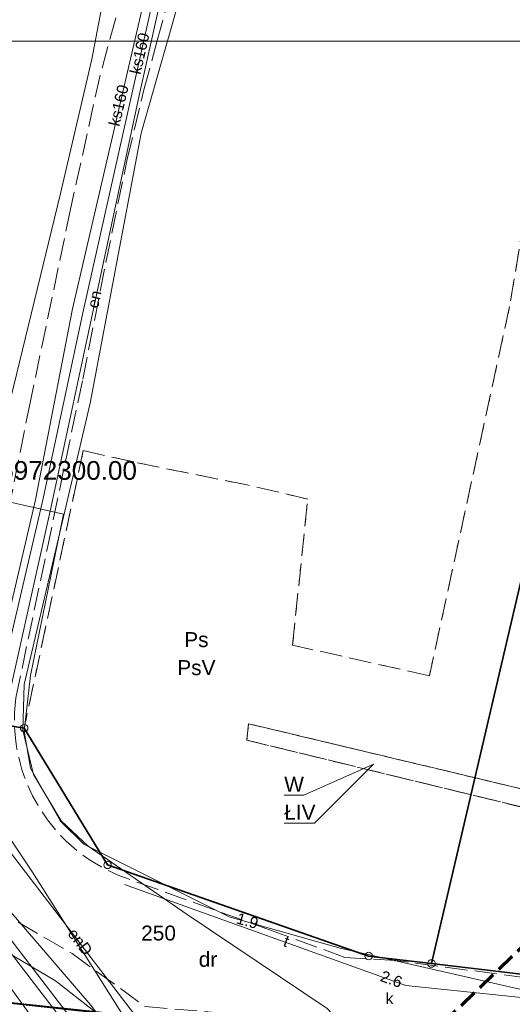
# Model space of a CAD drawing. Extents: x 5459987 to 5506369, y 5959610 to 5991660.
# Tile 34 of 51: x 5462456 to 5462489, y 5972264 to 5972330. Entities that reach past the tile are written whole.
import ezdxf
from ezdxf.enums import TextEntityAlignment as Align

# ---------------------------------------------------------------- set-up
doc = ezdxf.new("R2010")
doc.units = 0
for name, pattern in [('L_0_05', [1.75, 1.25, -0.5]), ('PRZER1-1', [1, 0.5, -0.5]), ('PRZER3-1', [2, 1.5, -0.5])]:
    doc.linetypes.add(name, pattern=pattern)
doc.layers.get('0').update_dxf_attribs({"linetype": 'CONTINUOUS'})
for name, color, linetype, lineweight in [('ARKUSZ', 7, 'CONTINUOUS', 18), ('GEPPGD', 7, 'CONTINUOUS', 18), ('GESDZI', 7, 'CONTINUOUS', 18), ('GESDZI_O', 7, 'CONTINUOUS', 18), ('GSLKOG', 7, 'CONTINUOUS', 35), ('GSSKOA', 7, 'CONTINUOUS', 18), ('GUPPRZ_O', 7, 'CONTINUOUS', 18), ('KRZYZE_2000', 230, 'CONTINUOUS', 18), ('ZAKRES', 3, 'L_0_05', 18)]:
    doc.layers.add(name, color=color, linetype=linetype, lineweight=lineweight)
for name, color, linetype, lineweight, true_color in [('GESKKL', 7, 'CONTINUOUS', 18, 0x24bc24), ('GESKKL_O', 7, 'CONTINUOUS', 18, 0x24bc24), ('GESUZY', 7, 'CONTINUOUS', 18, 0x008000), ('GESUZY_O', 7, 'CONTINUOUS', 18, 0x008000), ('GULEPR', 1, 'CONTINUOUS', 18, 0xff0000), ('GULEPR_O', 1, 'CONTINUOUS', 18, 0xff0000), ('GULKPR', 7, 'CONTINUOUS', 18, 0x803300), ('GULKPR_O', 7, 'CONTINUOUS', 18, 0x803300), ('GULTPR', 7, 'CONTINUOUS', 18, 0xff9100), ('GULTPR_O', 7, 'CONTINUOUS', 18, 0xff9100), ('GULWPR', 5, 'CONTINUOUS', 18, 0x0000ff), ('GUPKSD_O', 7, 'CONTINUOUS', 18, 0x803300)]:
    doc.layers.add(name, color=color, linetype=linetype, lineweight=lineweight, true_color=true_color)
doc.styles.add('Arial', font='arial.ttf')

# ---------------------------------------------------------------- blocks, each defined once
blk = doc.blocks.new('GEPPGD1_1')
at = {"color": 0}
blk.add_lwpolyline([(0, 0.25), (0.077254, 0.237764), (0.146946, 0.202254), (0.202254, 0.146946), (0.237764, 0.077254), (0.25, 0), (0.237764, -0.077254), (0.202254, -0.146946), (0.146946, -0.202254), (0.077254, -0.237764), (0, -0.25), (-0.077254, -0.237764), (-0.146946, -0.202254), (-0.202254, -0.146946), (-0.237764, -0.077254), (-0.25, 0), (-0.237764, 0.077254), (-0.202254, 0.146946), (-0.146946, 0.202254), (-0.077254, 0.237764)], close=True, dxfattribs=at)

msp = doc.modelspace()

# ---------------------------------------------------------------- linework, layer by layer
at = {"layer": 'ARKUSZ', "color": 252, "linetype": 'Continuous', "lineweight": 13, "flags": 128}
msp.add_lwpolyline([(5462335.075, 5972031.828), (5462632.065, 5972031.828), (5462632.065, 5972328.817), (5462335.075, 5972328.817), (5462335.075, 5972031.828)], dxfattribs=at)
at = {"layer": 'GESDZI', "color": 86, "linetype": 'Continuous', "lineweight": 35, "true_color": 0x1a7000, "elevation": 10.22}
for points in [[(5462552.44, 5972302.79), (5462515.07, 5972400), (5462508.3, 5972371.1), (5462501.95, 5972343.96), (5462495.52, 5972316.49), (5462483.95, 5972267.08), (5462501.99, 5972264.94), (5462514.49, 5972273.68)], [(5462479.74, 5972267.58), (5462462.24, 5972273.68), (5462456.65, 5972282.84), (5462449.39, 5972284.06), (5462444.19, 5972278.84), (5462440.49, 5972275.48), (5462446.58, 5972265.43), (5462499.09, 5972259.82), (5462514.49, 5972273.68), (5462501.99, 5972264.94), (5462483.95, 5972267.08)]]:
    msp.add_lwpolyline(points, close=True, dxfattribs=at)
msp.add_lwpolyline([(5462360.98, 5972216.97), (5462484.81, 5972241.37), (5462499.09, 5972259.82), (5462446.58, 5972265.43), (5462440.49, 5972275.48), (5462351.94, 5972288.84)], dxfattribs=at)
at = {"layer": 'GESKKL', "color": 252, "linetype": 'PRZER3-1', "lineweight": 18, "elevation": 10.06}
for points in [[(5462512.871, 5972272.548), (5462511.4, 5972275.42), (5462494.03, 5972276.57), (5462471.58, 5972282.03), (5462471.69, 5972283.13), (5462493.92, 5972277.83), (5462510.86, 5972276.46), (5462490.15, 5972316.86), (5462489.19, 5972311.06), (5462483.81, 5972286.34), (5462474.64, 5972288.39), (5462475.66, 5972298.17), (5462471.59, 5972299.11), (5462463.99, 5972300.65), (5462460.613, 5972301.419), (5462456.65, 5972282.84), (5462462.24, 5972273.68), (5462479.74, 5972267.58), (5462483.95, 5972267.08), (5462501.99, 5972264.94)], [(5462510.86, 5972276.46), (5462493.92, 5972277.83), (5462471.69, 5972283.13), (5462471.58, 5972282.03), (5462494.03, 5972276.57), (5462511.4, 5972275.42), (5462512.83, 5972275.32), (5462552.44, 5972302.79), (5462552.153, 5972303.537), (5462512.83, 5972276.31)]]:
    msp.add_lwpolyline(points, close=True, dxfattribs=at)
at = {"layer": 'GESKKL_O', "color": 252, "linetype": 'Continuous', "lineweight": 13, "elevation": 10.8, "flags": 128}
msp.add_lwpolyline([(5462480.064, 5972280.424), (5462476.101, 5972276.474), (5462474.081, 5972276.474)], dxfattribs=at)
at = {"layer": 'GESUZY', "color": 252, "linetype": 'PRZER1-1', "lineweight": 18, "elevation": 10.08}
for points in [[(5462512.871, 5972272.548), (5462511.4, 5972275.42), (5462494.03, 5972276.57), (5462471.58, 5972282.03), (5462471.69, 5972283.13), (5462493.92, 5972277.83), (5462510.86, 5972276.46), (5462490.15, 5972316.86), (5462489.19, 5972311.06), (5462483.81, 5972286.34), (5462474.64, 5972288.39), (5462475.66, 5972298.17), (5462471.59, 5972299.11), (5462463.99, 5972300.65), (5462460.613, 5972301.419), (5462456.65, 5972282.84), (5462462.24, 5972273.68), (5462479.74, 5972267.58), (5462483.95, 5972267.08), (5462501.99, 5972264.94)], [(5462510.86, 5972276.46), (5462493.92, 5972277.83), (5462471.69, 5972283.13), (5462471.58, 5972282.03), (5462494.03, 5972276.57), (5462511.4, 5972275.42), (5462512.83, 5972275.32), (5462552.44, 5972302.79), (5462552.153, 5972303.537), (5462512.83, 5972276.31)], [(5462514.49, 5972273.68), (5462512.871, 5972272.548), (5462501.99, 5972264.94), (5462483.95, 5972267.08), (5462479.74, 5972267.58), (5462462.24, 5972273.68), (5462456.65, 5972282.84), (5462449.39, 5972284.06), (5462444.19, 5972278.84), (5462440.49, 5972275.48), (5462446.58, 5972265.43), (5462499.09, 5972259.82)]]:
    msp.add_lwpolyline(points, close=True, dxfattribs=at)
msp.add_lwpolyline([(5462351.94, 5972288.84), (5462440.49, 5972275.48), (5462446.58, 5972265.43), (5462499.09, 5972259.82), (5462484.81, 5972241.37), (5462360.98, 5972216.97)], dxfattribs=at)
at = {"layer": 'GESUZY_O', "color": 252, "linetype": 'Continuous', "lineweight": 13, "elevation": 10.8, "flags": 128}
msp.add_lwpolyline([(5462480.064, 5972280.424), (5462475.401, 5972278.349), (5462474.081, 5972278.349)], dxfattribs=at)
at = {"layer": 'GSLKOG', "color": 252, "linetype": 'Continuous', "lineweight": 35, "elevation": 10.18}
msp.add_lwpolyline([(5462484.86, 5972241.64), (5462495.39, 5972255.18), (5462494.23, 5972260.21), (5462446.58, 5972265.43), (5462440.4, 5972275.32)], dxfattribs=at)
at = {"layer": 'GSSKOA', "color": 252, "linetype": 'PRZER3-1', "lineweight": 18, "elevation": 10.18}
msp.add_lwpolyline([(5462510.99, 5972264.79), (5462508.34, 5972264.2), (5462507.19, 5972264.26), (5462500.51, 5972265), (5462492.3, 5972265.86), (5462481.559, 5972267.277), (5462478.147, 5972267.494), (5462473.152, 5972269.318), (5462463.58, 5972272.761, -0.356655), (5462456.098, 5972284.867), (5462458.189, 5972294.82), (5462460.577, 5972306.197), (5462462.125, 5972314.009), (5462463.559, 5972320.921), (5462464.675, 5972325.569), (5462465.543, 5972328.775), (5462467.444, 5972335.673), (5462471.875, 5972350.653), (5462475.544, 5972363.274), (5462480.544, 5972380.005), (5462484.001, 5972391.313), (5462488.466, 5972405.55), (5462486.076, 5972406.409), (5462481.072, 5972401.5)], format="xyb", dxfattribs=at)
for points in [[(5462463.85, 5972334.244), (5462461.739, 5972326.531), (5462459.757, 5972317.565), (5462457.07, 5972304.717), (5462455.508, 5972296.992), (5462450.172, 5972286.173), (5462448.418, 5972277.634), (5462447.974, 5972275.607), (5462447.591, 5972274.848), (5462459.868, 5972267.749), (5462464.75, 5972264.2), (5462469.898, 5972263.763), (5462481.086, 5972262.646), (5462491.86, 5972261.4), (5462495.89, 5972261.1), (5462497.88, 5972260.48), (5462499.01, 5972259.46), (5462499.83, 5972258.19), (5462500.34, 5972257.01), (5462500.44, 5972255.97), (5462500.31, 5972254.96), (5462499.62, 5972253.4), (5462510.99, 5972264.79)], [(5462456.122, 5972236.344), (5462462.033, 5972237.536), (5462463.281, 5972237.787), (5462462.742, 5972241.28), (5462462.57, 5972243.277), (5462463.736, 5972245.029), (5462465.174, 5972245.87), (5462479.453, 5972249.642), (5462480.594, 5972249.939), (5462481.083, 5972250.041), (5462483.077, 5972250.501), (5462483.562, 5972250.648), (5462488.332, 5972251.874), (5462486.652, 5972260.211), (5462486.572, 5972260.395), (5462481.707, 5972259.215), (5462480.593, 5972259.408), (5462480.229, 5972260.245), (5462479.908, 5972261.869), (5462462.715, 5972263.709), (5462446.58, 5972265.43), (5462433.634, 5972274.353), (5462424.681, 5972275.718), (5462415.467, 5972277.078)]]:
    msp.add_lwpolyline(points, dxfattribs=at)
at = {"layer": 'GULEPR', "color": 1, "linetype": 'Continuous', "lineweight": 18, "true_color": 0xff0000, "elevation": 10.14}
for points in [[(5462468.83, 5972345.16), (5462464.35, 5972325.18), (5462458.51, 5972297.87), (5462455, 5972282.22), (5462453.17, 5972273.5), (5462461.11, 5972264.3), (5462467.4, 5972255.77), (5462471.26, 5972250.87), (5462475.48, 5972249.2), (5462478.12, 5972248.66), (5462480.89, 5972256.28), (5462482.04, 5972263.14), (5462493.83, 5972261.18), (5462494.56, 5972261.55), (5462504.27, 5972269.81), (5462513.85, 5972277.78), (5462522.49, 5972284.94), (5462533.64, 5972292.19), (5462543.66, 5972298.78)], [(5462468.83, 5972345.16), (5462464.35, 5972325.18), (5462458.51, 5972297.87), (5462455, 5972282.22), (5462453.17, 5972273.5), (5462461.11, 5972264.3), (5462467.4, 5972255.77), (5462471.26, 5972250.87), (5462475.48, 5972249.2), (5462478.12, 5972248.66), (5462480.89, 5972256.28), (5462482.04, 5972263.14), (5462493.83, 5972261.18), (5462494.56, 5972261.55), (5462504.27, 5972269.81), (5462513.85, 5972277.78), (5462522.49, 5972284.94), (5462533.64, 5972292.19), (5462543.66, 5972298.78)], [(5462475.16, 5972244.59), (5462478.06, 5972247.24), (5462480.42, 5972257.32), (5462478.57, 5972262.35), (5462476.95, 5972264.06), (5462467.57, 5972270.37), (5462460.93, 5972274.93), (5462459.13, 5972276.64), (5462457.27, 5972279.73), (5462456.56, 5972282.69), (5462456.66, 5972285.75), (5462461.07, 5972304.59), (5462464.49, 5972322.67), (5462468.75, 5972337.6)], [(5462475.16, 5972244.59), (5462478.06, 5972247.24), (5462480.42, 5972257.32), (5462478.57, 5972262.35), (5462476.95, 5972264.06), (5462467.57, 5972270.37), (5462460.93, 5972274.93), (5462459.13, 5972276.64), (5462457.27, 5972279.73), (5462456.56, 5972282.69), (5462456.66, 5972285.75), (5462461.07, 5972304.59), (5462464.49, 5972322.67), (5462468.75, 5972337.6)], [(5462462.08, 5972332.31), (5462461.19, 5972327.62), (5462459.08, 5972318.61), (5462455.76, 5972304.95), (5462454.63, 5972298.82), (5462455.21, 5972298.07), (5462459.29, 5972297.15), (5462457.08, 5972286.36), (5462456.65, 5972282.64), (5462457.08, 5972280.16), (5462459.08, 5972276.6), (5462460.65, 5972275.06), (5462470.38, 5972270.21), (5462477.82, 5972268.1), (5462494.57, 5972264.29), (5462503.18, 5972257.54), (5462510.4, 5972252.04), (5462512.55, 5972250.39), (5462521.87, 5972262.5), (5462546.02, 5972277.04)], [(5462462.08, 5972332.31), (5462461.19, 5972327.62), (5462459.08, 5972318.61), (5462455.76, 5972304.95), (5462454.63, 5972298.82), (5462455.21, 5972298.07), (5462459.29, 5972297.15), (5462457.08, 5972286.36), (5462456.65, 5972282.64), (5462457.08, 5972280.16), (5462459.08, 5972276.6), (5462460.65, 5972275.06), (5462470.38, 5972270.21), (5462477.82, 5972268.1), (5462494.57, 5972264.29), (5462503.18, 5972257.54), (5462510.4, 5972252.04), (5462512.55, 5972250.39), (5462521.87, 5972262.5), (5462546.02, 5972277.04)], [(5462470.38, 5972255.4), (5462466.85, 5972259.59), (5462458.76, 5972265.93), (5462443.51, 5972274.91), (5462438.41, 5972277.05), (5462428.18, 5972278.96), (5462405.23, 5972281.73), (5462396.94, 5972281.48), (5462389.66, 5972281.67), (5462378.91, 5972286.13), (5462368.58, 5972289.18), (5462361.58, 5972290.86), (5462352.05, 5972292.39), (5462339.93, 5972292.82), (5462310.1, 5972293.57), (5462273.26, 5972296.8), (5462249.37, 5972299.22), (5462230.12, 5972301.34)], [(5462470.38, 5972255.4), (5462466.85, 5972259.59), (5462458.76, 5972265.93), (5462443.51, 5972274.91), (5462438.41, 5972277.05), (5462428.18, 5972278.96), (5462405.23, 5972281.73), (5462396.94, 5972281.48), (5462389.66, 5972281.67), (5462378.91, 5972286.13), (5462368.58, 5972289.18), (5462361.58, 5972290.86), (5462352.05, 5972292.39), (5462339.93, 5972292.82), (5462310.1, 5972293.57), (5462273.26, 5972296.8), (5462249.37, 5972299.22), (5462230.12, 5972301.34)], [(5462445.843, 5972298.942), (5462446.827, 5972291.552), (5462451.088, 5972286.436), (5462453.532, 5972277.358), (5462470.38, 5972255.4)], [(5462445.843, 5972298.942), (5462446.827, 5972291.552), (5462451.088, 5972286.436), (5462453.532, 5972277.358), (5462470.38, 5972255.4)]]:
    msp.add_lwpolyline(points, dxfattribs=at)
at = {"layer": 'GULKPR', "linetype": 'Continuous', "lineweight": 18, "elevation": 10.14}
for points in [[(5462469.86, 5972249.44), (5462451.58, 5972273.2), (5462457.42, 5972298.12), (5462459.9, 5972310.9), (5462467.92, 5972345.43), (5462471.68, 5972358), (5462478.44, 5972380.8), (5462481.58, 5972392.26), (5462478.91, 5972397.8), (5462466.58, 5972401.77), (5462457.1, 5972404.67), (5462445.44, 5972408.04), (5462436.51, 5972411.26), (5462425.61, 5972415.18), (5462418.74, 5972417.87), (5462408.74, 5972424.29), (5462399.65, 5972432.95)], [(5462400.05, 5972433.44), (5462409.01, 5972424.7), (5462418.99, 5972418.29), (5462425.8, 5972415.71), (5462436.86, 5972411.57), (5462445.69, 5972408.55), (5462457.25, 5972405.11), (5462466.62, 5972402.15), (5462479.19, 5972398.21), (5462481.9, 5972392.34), (5462478.84, 5972380.63), (5462472.09, 5972357.76), (5462468.35, 5972345.31), (5462460.58, 5972310.64), (5462457.92, 5972298.2), (5462452.12, 5972273.39), (5462470.25, 5972249.77)]]:
    msp.add_lwpolyline(points, dxfattribs=at)
at = {"layer": 'GULTPR', "color": 30, "linetype": 'Continuous', "lineweight": 18, "true_color": 0xff9100, "elevation": 10.14}
msp.add_lwpolyline([(5462500.3, 5972263.73), (5462482.24, 5972265.6), (5462463.376, 5972272.374)], dxfattribs=at)
msp.add_lwpolyline([(5462500.3, 5972263.73), (5462482.24, 5972265.6), (5462463.376, 5972272.374)], dxfattribs=at)
at = {"layer": 'GULWPR', "color": 5, "linetype": 'Continuous', "lineweight": 18, "true_color": 0x0000ff, "elevation": 10.14}
for points in [[(5462447.83, 5972287.18), (5462457.22, 5972273.19), (5462465.78, 5972259.66), (5462475.8, 5972244.61)], [(5462468.51, 5972225.12), (5462468.14, 5972225.62), (5462468.145, 5972226.073), (5462468.25, 5972236.58), (5462469.37, 5972245.68), (5462469.24, 5972247.19), (5462468.14, 5972249.27), (5462461.16, 5972257.95), (5462451.23, 5972271.67), (5462450.58, 5972272.94), (5462450.5, 5972274.54), (5462450.876, 5972275.99)]]:
    msp.add_lwpolyline(points, dxfattribs=at)
at = {"layer": 'ZAKRES', "color": 252, "lineweight": 70, "flags": 128}
msp.add_lwpolyline([(5462543.8, 5972311.19), (5462511.46, 5972288.78), (5462481.09, 5972259.6), (5462422.01, 5972247.35), (5462418.13, 5972209.64), (5462389.82, 5972163.08), (5462367.15, 5972078.93), (5462475.94, 5972049.63), (5462481.47, 5972081.94), (5462475.95, 5972139.11), (5462481.03, 5972188.17), (5462517.69, 5972229.73), (5462568.77, 5972278.32)], close=True, dxfattribs=at)

# ---------------------------------------------------------------- block references
at = {"layer": 'GEPPGD', "color": 86, "linetype": 'Continuous', "lineweight": 18, "true_color": 0x1a7000}
for p in [(5462456.65, 5972282.84, 10.24), (5462462.24, 5972273.68, 10.24), (5462479.74, 5972267.58, 10.24), (5462483.95, 5972267.08, 10.24)]:
    msp.add_blockref('GEPPGD1_1', p, dxfattribs=at)

# ---------------------------------------------------------------- texts
at = {"layer": 'GESDZI_O', "color": 86, "linetype": 'Continuous', "lineweight": 0, "true_color": 0x1a7000, "style": 'Arial'}
msp.add_text('250', height=1, dxfattribs=at).set_placement((5462465.659, 5972268.619, 10.8), align=Align.CENTER)
at = {"layer": 'GESKKL_O', "color": 252, "linetype": 'Continuous', "lineweight": 0, "style": 'Arial'}
msp.add_text('PsV', height=1, dxfattribs=at).set_placement((5462468.193, 5972286.385, 10.8), align=Align.CENTER)
msp.add_text('ŁIV', height=1, dxfattribs=at).set_placement((5462474.081, 5972276.704, 10.8))
at = {"layer": 'GESUZY_O', "color": 252, "linetype": 'Continuous', "lineweight": 0, "style": 'Arial'}
for s, p in [('Ps', (5462468.193, 5972288.26, 10.8)), ('dr', (5462468.971, 5972266.863, 10.8))]:
    msp.add_text(s, height=1, dxfattribs=at).set_placement(p, align=Align.CENTER)
msp.add_text('W', height=1, dxfattribs=at).set_placement((5462474.081, 5972278.579, 10.8))
at = {"layer": 'GULEPR_O', "color": 1, "linetype": 'Continuous', "lineweight": 0, "true_color": 0xff0000, "style": 'Arial'}
for s, rotation, p in [('en', 77.92961, (5462461.717, 5972311.464, 10.8)), ('enD', 307.49781, (5462460.109, 5972268.305, 10.8))]:
    msp.add_text(s, height=0.75, rotation=rotation, dxfattribs=at).set_placement(p, align=Align.CENTER)
at = {"layer": 'GULKPR_O', "color": 36, "linetype": 'Continuous', "lineweight": 0, "true_color": 0x803300, "style": 'Arial'}
for rotation, p in [(77.36797, (5462464.751, 5972327.911, 10.8)), (76.9242, (5462463.344, 5972324.432, 10.8))]:
    msp.add_text('ks160', height=0.75, rotation=rotation, dxfattribs=at).set_placement(p, align=Align.CENTER)
at = {"layer": 'GULTPR_O', "color": 30, "linetype": 'Continuous', "lineweight": 0, "true_color": 0xff9100, "style": 'Arial'}
msp.add_text('t', height=0.75, rotation=340.24698, dxfattribs=at).set_placement((5462474.099, 5972268.212, 10.8), align=Align.CENTER)
at = {"layer": 'GUPKSD_O', "color": 252, "linetype": 'Continuous', "lineweight": 0, "style": 'Arial'}
msp.add_text('k', height=0.75, rotation=360, dxfattribs=at).set_placement((5462481.398, 5972264.366, 10.8), align=Align.RIGHT)
at = {"layer": 'GUPPRZ_O', "color": 1, "linetype": 'Continuous', "lineweight": 0, "true_color": 0xff0000, "style": 'Arial'}
msp.add_text('1.9', height=0.75, rotation=344.16655, dxfattribs=at).set_placement((5462470.813, 5972269.782, 10.8))
at = {"layer": 'GUPPRZ_O', "color": 30, "linetype": 'Continuous', "lineweight": 0, "true_color": 0xff9100, "style": 'Arial'}
msp.add_text('2.6', height=0.75, rotation=340.24698, dxfattribs=at).set_placement((5462481.825, 5972265.437, 10.8), align=Align.RIGHT)
at = {"layer": 'KRZYZE_2000', "color": 252, "lineweight": 25, "style": 'Arial'}
msp.add_text('X=5972300.00', height=1.25, dxfattribs=at).set_placement((5462452.8, 5972299.46))

doc.saveas('drawing.dxf')
